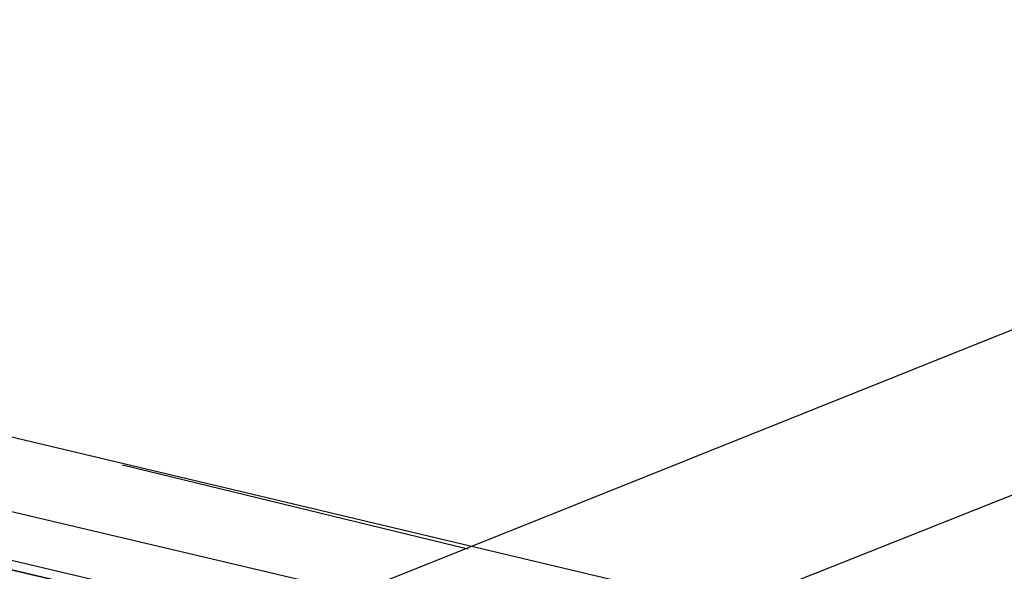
# Model space of a CAD drawing. Header units: feet. Extents: x -79 to 198, y -22 to 181.
# Tile 53 of 256: x 85.88 to 87.287, y 16.052 to 16.84. Entities that reach past the tile are written whole.
import ezdxf

# ---------------------------------------------------------------- set-up
doc = ezdxf.new("R2010")
doc.units = ezdxf.units.FT
doc.layers.add('A-LINEA', color=7, linetype='CONTINUOUS')

msp = doc.modelspace()

# ---------------------------------------------------------------- linework, layer by layer
at = {"layer": 'A-LINEA'}
for p, q in [((66.5385, 8.0853), (121.2252, 29.9819)), ((66.1153, 7.7422), (121.4491, 29.735)), ((86.9333, 15.9911), (80.24, 17.5778)), ((85.1333, 16.3111), (86.7733, 15.9244)), ((86.0267, 16.2044), (86.52, 16.0844))]:
    msp.add_line(p, q, dxfattribs=at)
msp.add_lwpolyline([(85.1067, 16.2044), (86.8133, 15.8044), (86.8133, 15.8178), (86.8133, 15.8311), (85.12, 16.2311), (86.8133, 15.8311), (86.8267, 15.8444), (86.8133, 15.8444), (85.12, 16.2444)], dxfattribs=at)

doc.saveas('drawing.dxf')
